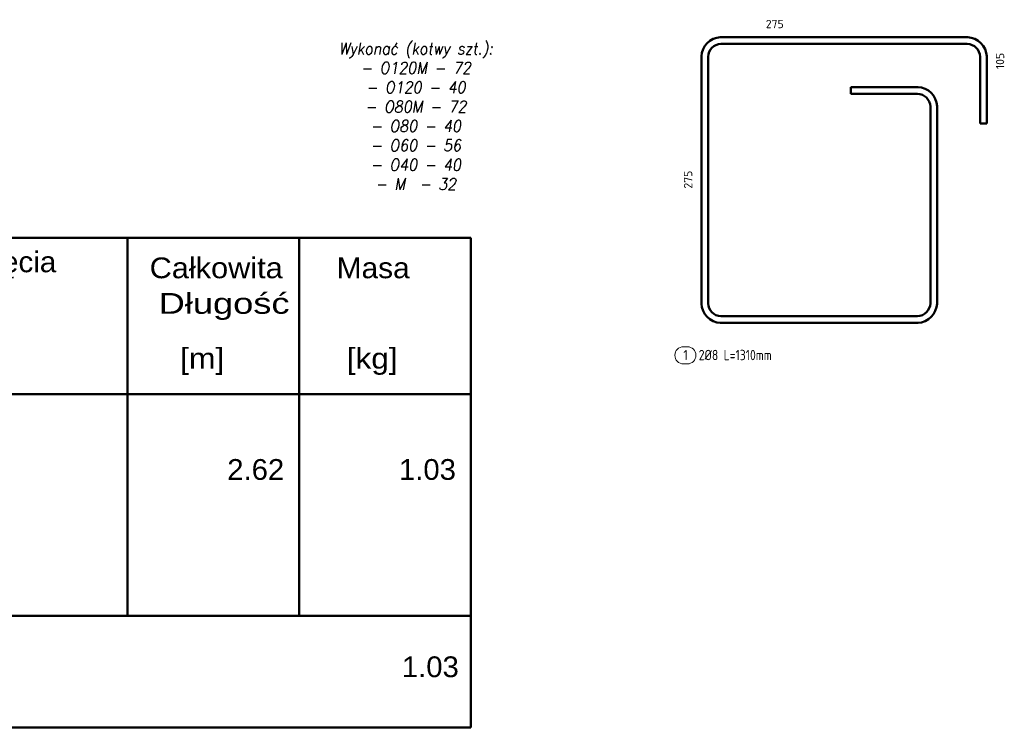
# Model space of a CAD drawing. Header units: millimetres. Extents: x -13383 to -11032, y 6576 to 8462.
# Tile 2 of 6: x -12291 to -11104, y 6576 to 7429. Entities that reach past the tile are written whole.
import ezdxf

# ---------------------------------------------------------------- set-up
doc = ezdxf.new("R2010")
doc.units = ezdxf.units.MM
for name, color, linetype, lineweight in [('BK_Beton', 2, 'Continuous', 15), ('XR$1$Ogólne', 7, 'Continuous', 25), ('XR$1$STANDARD', 7, 'Continuous', 25)]:
    doc.layers.add(name, color=color, linetype=linetype, lineweight=lineweight)
doc.styles.add('ARIAL', font='arial.ttf')
doc.styles.add('ISOCP', font='isocp.shx')
doc.styles.add('ROMAND', font='romand.shx', dxfattribs={"width": 0.9, "oblique": 10})

msp = doc.modelspace()

# ---------------------------------------------------------------- linework, layer by layer
at = {"layer": 'XR$1$Ogólne', "color": 30, "linetype": 'Continuous', "lineweight": 50}
for p, q in [((-11450.5, 7407.1), (-11454.8, 7405.6)), ((-11446.3, 7407.6), (-11450.5, 7407.1)), ((-11148, 7407.6), (-11446.3, 7407.6)), ((-11143.8, 7407.1), (-11148, 7407.6)), ((-11139.5, 7405.6), (-11143.8, 7407.1)), ((-11464.9, 7397.3), (-11467.1, 7393.3)), ((-11462.1, 7400.6), (-11464.9, 7397.3)), ((-11458.8, 7403.4), (-11462.1, 7400.6)), ((-11454.8, 7405.6), (-11458.8, 7403.4)), ((-11458.3, 7392.8), (-11456.4, 7394.9)), ((-11456.4, 7394.9), (-11454.3, 7396.8)), ((-11454.3, 7396.8), (-11451.6, 7398.3)), ((-11451.6, 7398.3), (-11448.6, 7399.2)), ((-11448.6, 7399.2), (-11445.7, 7399.6)), ((-11445.7, 7399.6), (-11148.6, 7399.6)), ((-11148.6, 7399.6), (-11145.6, 7399.2)), ((-11145.6, 7399.2), (-11142.7, 7398.3)), ((-11142.7, 7398.3), (-11140, 7396.8)), ((-11140, 7396.8), (-11137.8, 7394.9)), ((-11135.5, 7403.4), (-11139.5, 7405.6)), ((-11137.8, 7394.9), (-11136, 7392.8)), ((-11132.2, 7400.6), (-11135.5, 7403.4)), ((-11129.4, 7397.3), (-11132.2, 7400.6)), ((-11127.2, 7393.3), (-11129.4, 7397.3)), ((-11468.6, 7389), (-11469.1, 7384.8)), ((-11469.1, 7384.8), (-11469.1, 7086.5)), ((-11467.1, 7393.3), (-11468.6, 7389)), ((-11461.1, 7384.2), (-11460.7, 7387.1)), ((-11461.1, 7087), (-11461.1, 7384.2)), ((-11460.7, 7387.1), (-11459.8, 7390.1)), ((-11459.8, 7390.1), (-11458.3, 7392.8)), ((-11136, 7392.8), (-11134.5, 7390.1)), ((-11134.5, 7390.1), (-11133.5, 7387.1)), ((-11133.5, 7387.1), (-11133.1, 7384.2)), ((-11133.1, 7384.2), (-11133.1, 7303.6)), ((-11125.7, 7389), (-11127.2, 7393.3)), ((-11125.1, 7384.8), (-11125.7, 7389)), ((-11125.1, 7303.6), (-11125.1, 7384.8)), ((-11208, 7347.6), (-11289.1, 7347.6)), ((-11289.1, 7347.6), (-11289.1, 7339.6)), ((-11203.8, 7347.1), (-11208, 7347.6)), ((-11199.5, 7345.6), (-11203.8, 7347.1)), ((-11289.1, 7339.6), (-11208.6, 7339.6)), ((-11208.6, 7339.6), (-11205.6, 7339.2)), ((-11205.6, 7339.2), (-11202.7, 7338.3)), ((-11202.7, 7338.3), (-11200, 7336.8)), ((-11200, 7336.8), (-11197.8, 7334.9)), ((-11195.5, 7343.4), (-11199.5, 7345.6)), ((-11197.8, 7334.9), (-11196, 7332.8)), ((-11192.2, 7340.6), (-11195.5, 7343.4)), ((-11189.4, 7337.3), (-11192.2, 7340.6)), ((-11187.2, 7333.3), (-11189.4, 7337.3)), ((-11196, 7332.8), (-11194.5, 7330.1)), ((-11194.5, 7330.1), (-11193.5, 7327.1)), ((-11193.5, 7327.1), (-11193.1, 7324.2)), ((-11193.1, 7324.2), (-11193.1, 7087)), ((-11185.7, 7329), (-11187.2, 7333.3)), ((-11185.1, 7324.8), (-11185.7, 7329)), ((-11185.1, 7086.5), (-11185.1, 7324.8)), ((-11133.1, 7303.6), (-11125.1, 7303.6)), ((-11469.1, 7086.5), (-11468.6, 7082.3)), ((-11460.7, 7084.1), (-11461.1, 7087)), ((-11193.1, 7087), (-11193.5, 7084.1)), ((-11185.7, 7082.3), (-11185.1, 7086.5)), ((-11468.6, 7082.3), (-11467.1, 7078)), ((-11467.1, 7078), (-11464.9, 7074)), ((-11464.9, 7074), (-11462.1, 7070.7)), ((-11459.8, 7081.2), (-11460.7, 7084.1)), ((-11458.3, 7078.5), (-11459.8, 7081.2)), ((-11456.4, 7076.3), (-11458.3, 7078.5)), ((-11454.3, 7074.5), (-11456.4, 7076.3)), ((-11451.6, 7073), (-11454.3, 7074.5)), ((-11200, 7074.5), (-11202.7, 7073)), ((-11197.8, 7076.3), (-11200, 7074.5)), ((-11196, 7078.5), (-11197.8, 7076.3)), ((-11194.5, 7081.2), (-11196, 7078.5)), ((-11193.5, 7084.1), (-11194.5, 7081.2)), ((-11192.2, 7070.7), (-11189.4, 7074)), ((-11189.4, 7074), (-11187.2, 7078)), ((-11187.2, 7078), (-11185.7, 7082.3)), ((-11462.1, 7070.7), (-11458.8, 7067.9)), ((-11458.8, 7067.9), (-11454.8, 7065.7)), ((-11454.8, 7065.7), (-11450.5, 7064.2)), ((-11448.6, 7072), (-11451.6, 7073)), ((-11450.5, 7064.2), (-11446.3, 7063.6)), ((-11445.7, 7071.6), (-11448.6, 7072)), ((-11446.3, 7063.6), (-11208, 7063.6)), ((-11208.6, 7071.6), (-11445.7, 7071.6)), ((-11205.6, 7072), (-11208.6, 7071.6)), ((-11208, 7063.6), (-11203.8, 7064.2)), ((-11202.7, 7073), (-11205.6, 7072)), ((-11203.8, 7064.2), (-11199.5, 7065.7)), ((-11199.5, 7065.7), (-11195.5, 7067.9)), ((-11195.5, 7067.9), (-11192.2, 7070.7))]:
    msp.add_line(p, q, dxfattribs=at)
at = {"layer": 'XR$1$Ogólne', "color": 1, "linetype": 'Continuous', "lineweight": 13}
for p, q in [((-11486.1, 7034.9), (-11490.7, 7034.9)), ((-11490.7, 7014.1), (-11486.1, 7014.1))]:
    msp.add_line(p, q, dxfattribs=at)
for centre, start, end in [((-11490.7, 7024.5), 90, 270), ((-11486.1, 7024.5), 270, 90)]:
    msp.add_arc(centre, 10.4, start, end, dxfattribs=at)
at = {"layer": 'XR$1$STANDARD', "color": 7, "linetype": 'Continuous', "lineweight": 50}
for p, q in [((-13383, 7166.2), (-11747, 7166.2)), ((-12161, 7166.2), (-12161, 6977.8)), ((-11954, 7166.2), (-11954, 6977.8)), ((-11747, 7166.2), (-11747, 6977.8)), ((-13383, 6977.8), (-11747, 6977.8)), ((-12161, 6977.8), (-12161, 6710.7)), ((-11954, 6977.8), (-11954, 6710.7)), ((-11747, 6977.8), (-11747, 6576.3)), ((-13379.9, 6710.7), (-11747, 6710.7)), ((-13383, 6576.3), (-11747, 6576.3))]:
    msp.add_line(p, q, dxfattribs=at)

# ---------------------------------------------------------------- texts
at = {"layer": 'BK_Beton', "insert": (-11813.3, 7312.4), "char_height": 14, "attachment_point": 5, "style": 'ROMAND'}
msp.add_mtext('Wykonać (kotwy szt.):\\P- O120M^I- 72\\P- O120^I- 40\\P- O80M^I- 72\\P- O80^I- 40\\P- O60^I- 56\\P- O40^I- 40\\P- M^I^I- 32', dxfattribs=at)
at = {"layer": 'XR$1$Ogólne', "color": 7, "linetype": 'Continuous', "lineweight": 18, "insert": (-11391.5, 7418.6), "char_height": 10, "width": 26.347, "attachment_point": 7, "style": 'ISOCP'}
msp.add_mtext('\\W1.14;275', dxfattribs=at)
at = {"layer": 'XR$1$Ogólne', "color": 7, "linetype": 'Continuous', "lineweight": 18, "char_height": 10, "width": 26.347, "attachment_point": 7, "rotation": 90, "style": 'ISOCP'}
for s, insert in [('\\W1.14;105', (-11104.1, 7369.3)), ('\\W1.14;275', (-11480.1, 7225.3))]:
    msp.add_mtext(s, dxfattribs=dict(at, insert=insert))
at = {"layer": 'XR$1$Ogólne', "color": 1, "linetype": 'Continuous', "lineweight": 13, "char_height": 12.5, "attachment_point": 7, "style": 'ISOCP'}
for s, insert, width in [('\\W0.91;1', (-11490.7, 7018.6), 10.347), ('\\W0.91;2%%c8\\~L=1310mm', (-11472.3, 7018.6), 104.347)]:
    msp.add_mtext(s, dxfattribs=dict(at, insert=insert, width=width))
at = {"layer": 'XR$1$STANDARD', "color": 7, "linetype": 'Continuous', "lineweight": 25, "char_height": 25, "style": 'ARIAL'}
for s, insert, width, attachment_point in [('{\\W1.02;Wymiarowe\\~kształty\\~gięcia}', (-12664.4, 7117), 213.869, 7), ('{\\W1.06;Całkowita}', (-12134.2, 7117), 84.722, 7), ('{\\W1.03;Masa\\~}', (-11908.7, 7117), 54.161, 7), ('{\\W1.25;Długość}', (-12123.3, 7067), 84.456, 7), ('{\\W1.1;[m]}', (-12097.5, 7000.8), 31.06, 7), ('{\\W1.09;[kg]}', (-11896.6, 7000.8), 34.938, 7), ('{\\W1.01;\\~\\~\\~\\~\\~\\~\\~\\~\\~\\~2.62}', (-11972, 6874.1), 88.376, 9), ('{\\W1.01;\\~\\~\\~\\~\\~\\~\\~\\~1.03}', (-11765, 6874.1), 78.797, 9), ('{\\W1.01;\\~\\~\\~\\~\\~\\~\\~\\~1.03}', (-11761.5, 6636.4), 78.797, 9)]:
    msp.add_mtext(s, dxfattribs=dict(at, insert=insert, width=width, attachment_point=attachment_point))

doc.saveas('drawing.dxf')
